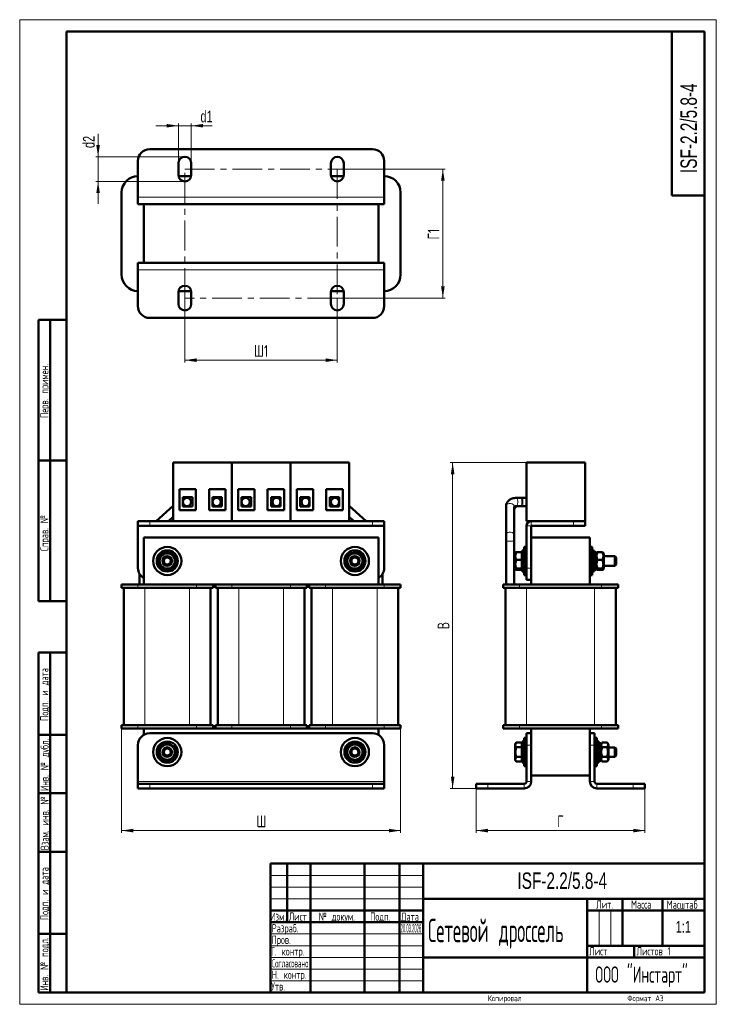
# Model space of a CAD drawing. Header units: millimetres. Extents: x 0 to 300, y 0 to 420.
import ezdxf

# ---------------------------------------------------------------- set-up
doc = ezdxf.new("R2010")
doc.units = ezdxf.units.MM
doc.linetypes.add('CENTERX2', pattern=[20.32, 12.7, -2.54, 2.54, -2.54])
doc.layers.add('ОСЕВЫЕ', color=7, linetype='Continuous')
doc.styles.add('SLDTEXTSTYLE0', font='TXT', dxfattribs={"width": 0.7})
doc.styles.add('SLDTEXTSTYLE1', font='TXT', dxfattribs={"width": 0.7, "bigfont": 'bigfont'})
doc.styles.add('SLDTEXTSTYLE2', font='TXT', dxfattribs={"width": 0.705079, "bigfont": 'bigfont'})
doc.styles.add('SLDTEXTSTYLE3', font='TXT', dxfattribs={"width": 0.648852, "bigfont": 'bigfont'})
doc.styles.add('SLDTEXTSTYLE4', font='TXT', dxfattribs={"width": 0.632021, "bigfont": 'bigfont'})
doc.styles.add('SLDTEXTSTYLE5', font='TXT', dxfattribs={"width": 0.625377, "bigfont": 'bigfont'})
doc.styles.add('SLDTEXTSTYLE6', font='TXT', dxfattribs={"width": 0.5833, "bigfont": 'bigfont'})
doc.styles.add('SLDTEXTSTYLE7', font='TXT', dxfattribs={"width": 0.504487, "bigfont": 'bigfont'})
doc.styles.add('SLDTEXTSTYLE8', font='TXT', dxfattribs={"width": 0.300199})
doc.styles.add('SLDTEXTSTYLE9', font='TXT', dxfattribs={"width": 0.482389, "bigfont": 'bigfont'})
doc.dimstyles.new('SLDDIMSTYLE0', dxfattribs={"dimtxt": 5, "dimasz": 5, "dimexe": 0, "dimexo": 0.0625, "dimgap": 1.25, "dimtad": 2, "dimdec": 1, "dimrnd": 1e-09, "dimzin": 12, "dimdsep": 46, "dimtxsty": 'SLDTEXTSTYLE0', "dimsah": 1, "dimcen": 0.09, "dimadec": 0, "dimazin": 3, "dimtol": 1, "dimtp": 2, "dimtm": 2, "dimtfac": 1, "dimtdec": 0, "dimtofl": 0, "dimtmove": 0, "dimatfit": 3, "dimfxl": 0, "dimfrac": 2, "dimtolj": 1, "dimtzin": 12, "dimarcsym": 0})
doc.dimstyles.new('SLDDIMSTYLE1', dxfattribs={"dimtxt": 5, "dimasz": 5, "dimexe": 0, "dimexo": 0.0625, "dimgap": 1.25, "dimtad": 2, "dimdec": 1, "dimrnd": 1e-09, "dimzin": 12, "dimdsep": 46, "dimtxsty": 'SLDTEXTSTYLE0', "dimsah": 1, "dimcen": 0.09, "dimadec": 0, "dimazin": 3, "dimtfac": 1, "dimtdec": 3, "dimtofl": 0, "dimtmove": 0, "dimatfit": 3, "dimfxl": 0, "dimfrac": 2, "dimtolj": 1, "dimtzin": 12, "dimarcsym": 0})
doc.dimstyles.new('SLDDIMSTYLE2', dxfattribs={"dimtxt": 5, "dimasz": 5, "dimexe": 0, "dimexo": 0.0625, "dimgap": 1.25, "dimtad": 2, "dimdec": 1, "dimrnd": 1e-09, "dimzin": 12, "dimdsep": 46, "dimtxsty": 'SLDTEXTSTYLE0', "dimsah": 1, "dimcen": 0.09, "dimadec": 0, "dimazin": 3, "dimtfac": 1, "dimtdec": 3, "dimtmove": 0, "dimatfit": 0, "dimfxl": 0, "dimfrac": 2, "dimtolj": 1, "dimtzin": 12, "dimarcsym": 0})

# ---------------------------------------------------------------- blocks, each defined once
blk = doc.blocks.new('_D')
at = {"color": 7, "linetype": 'Continuous', "lineweight": 0}
for p, q in [((43.42, 119.09), (43.42, 73.1)), ((162.42, 119.09), (162.42, 73.1)), ((43.42, 74.1), (162.42, 74.1))]:
    blk.add_line(p, q, dxfattribs=at)
at = {"color": 7, "linetype": 'Continuous', "lineweight": 18}
for points in [[(43.42, 74.1), (48.42, 73.33), (48.42, 74.87)], [(162.42, 74.1), (157.42, 74.87), (157.42, 73.33)]]:
    blk.add_solid(points, dxfattribs=at)
at = {"color": 7, "linetype": 'Continuous', "lineweight": 18, "insert": (100.96, 80.54), "char_height": 5, "attachment_point": 1, "style": 'SLDTEXTSTYLE1'}
blk.add_mtext('Ш', dxfattribs=at)
blk = doc.blocks.new('_D_1')
at = {"color": 7, "linetype": 'Continuous', "lineweight": 0}
for p, q in [((194.6, 92.09), (194.6, 73.1)), ((266.6, 92.09), (266.6, 73.1)), ((194.6, 74.1), (266.6, 74.1))]:
    blk.add_line(p, q, dxfattribs=at)
at = {"color": 7, "linetype": 'Continuous', "lineweight": 18}
for points in [[(194.6, 74.1), (199.6, 73.33), (199.6, 74.87)], [(266.6, 74.1), (261.6, 74.87), (261.6, 73.33)]]:
    blk.add_solid(points, dxfattribs=at)
at = {"color": 7, "linetype": 'Continuous', "lineweight": 18, "insert": (229.18, 80.54), "char_height": 5, "attachment_point": 1, "style": 'SLDTEXTSTYLE1'}
blk.add_mtext('Г', dxfattribs=at)
blk = doc.blocks.new('_D_2')
at = {"color": 7, "linetype": 'Continuous', "lineweight": 0}
for p, q in [((216.09, 231.1), (183.6, 231.1)), ((184.6, 231.1), (184.6, 92.1)), ((194.59, 92.1), (183.6, 92.1))]:
    blk.add_line(p, q, dxfattribs=at)
at = {"color": 7, "linetype": 'Continuous', "lineweight": 18}
for points in [[(184.6, 231.1), (183.83, 226.1), (185.37, 226.1)], [(184.6, 92.1), (185.37, 97.1), (183.83, 97.1)]]:
    blk.add_solid(points, dxfattribs=at)
at = {"color": 7, "linetype": 'Continuous', "lineweight": 18, "insert": (178.16, 160), "char_height": 5, "attachment_point": 1, "rotation": 90, "style": 'SLDTEXTSTYLE1'}
blk.add_mtext('В', dxfattribs=at)
blk = doc.blocks.new('_D_3')
at = {"color": 7, "linetype": 'Continuous', "lineweight": 0}
for p, q in [((135.43, 356.27), (181.42, 356.27)), ((180.42, 356.27), (180.42, 301.27)), ((135.43, 301.27), (181.42, 301.27))]:
    blk.add_line(p, q, dxfattribs=at)
at = {"color": 7, "linetype": 'Continuous', "lineweight": 18}
for points in [[(180.42, 356.27), (179.65, 351.27), (181.19, 351.27)], [(180.42, 301.27), (181.19, 306.27), (179.65, 306.27)]]:
    blk.add_solid(points, dxfattribs=at)
at = {"color": 7, "linetype": 'Continuous', "lineweight": 18, "insert": (173.97, 326.28), "char_height": 5, "attachment_point": 1, "rotation": 90, "style": 'SLDTEXTSTYLE1'}
blk.add_mtext('Г1', dxfattribs=at)
blk = doc.blocks.new('_D_4')
at = {"color": 7, "linetype": 'Continuous', "lineweight": 0}
for p, q in [((70.42, 301.26), (70.42, 273.77)), ((135.42, 301.26), (135.42, 273.77)), ((135.42, 274.77), (70.42, 274.77))]:
    blk.add_line(p, q, dxfattribs=at)
at = {"color": 7, "linetype": 'Continuous', "lineweight": 18}
for points in [[(70.42, 274.77), (75.42, 274), (75.42, 275.53)], [(135.42, 274.77), (130.42, 275.53), (130.42, 274)]]:
    blk.add_solid(points, dxfattribs=at)
at = {"color": 7, "linetype": 'Continuous', "lineweight": 18, "insert": (99.9, 281.21), "char_height": 5, "attachment_point": 1, "style": 'SLDTEXTSTYLE1'}
blk.add_mtext('Ш1', dxfattribs=at)
blk = doc.blocks.new('_D_5')
at = {"color": 7, "linetype": 'Continuous', "lineweight": 0}
for p, q in [((33.42, 361.52), (33.42, 371.29)), ((70.41, 361.52), (32.42, 361.52)), ((33.42, 361.52), (33.42, 351.02)), ((70.41, 351.02), (32.42, 351.02)), ((33.42, 351.02), (33.42, 341.4))]:
    blk.add_line(p, q, dxfattribs=at)
at = {"color": 7, "linetype": 'Continuous', "lineweight": 18}
for points in [[(33.42, 361.52), (34.19, 366.52), (32.65, 366.52)], [(33.42, 351.02), (32.65, 346.02), (34.19, 346.02)]]:
    blk.add_solid(points, dxfattribs=at)
at = {"color": 7, "linetype": 'Continuous', "lineweight": 18, "insert": (26.97, 365.25), "char_height": 5, "attachment_point": 1, "rotation": 90, "style": 'SLDTEXTSTYLE0'}
blk.add_mtext('d2', dxfattribs=at)
blk = doc.blocks.new('_D_6')
at = {"color": 7, "linetype": 'Continuous', "lineweight": 0}
for p, q in [((67.67, 374.77), (58.05, 374.77)), ((67.67, 358.78), (67.67, 375.77)), ((67.67, 374.77), (73.17, 374.77)), ((73.17, 358.78), (73.17, 375.77)), ((73.17, 374.77), (82.05, 374.77))]:
    blk.add_line(p, q, dxfattribs=at)
at = {"color": 7, "linetype": 'Continuous', "lineweight": 18}
for points in [[(67.67, 374.77), (62.67, 375.53), (62.67, 374)], [(73.17, 374.77), (78.17, 374), (78.17, 375.53)]]:
    blk.add_solid(points, dxfattribs=at)
at = {"color": 7, "linetype": 'Continuous', "lineweight": 18, "insert": (77.07, 381.21), "char_height": 5, "attachment_point": 1, "style": 'SLDTEXTSTYLE0'}
blk.add_mtext('d1', dxfattribs=at)

msp = doc.modelspace()

# ---------------------------------------------------------------- linework, layer by layer
at = {"color": 7, "linetype": 'Continuous', "lineweight": 50}
for p, q in [((20, 415), (20, 5)), ((292, 415), (20, 415)), ((20, 415), (20, 5)), ((278, 415), (278, 345)), ((292, 5), (292, 415)), ((150.42, 364.77), (55.42, 364.77)), ((50.42, 359.77), (50.42, 344.27)), ((67.67, 358.77), (67.67, 353.77)), ((73.17, 353.77), (73.17, 358.77)), ((132.67, 358.77), (132.67, 353.77)), ((138.17, 353.77), (138.17, 358.77)), ((155.42, 344.27), (155.42, 359.77)), ((67.71, 353.27), (73.12, 353.27)), ((132.71, 353.27), (138.12, 353.27)), ((43.42, 311.27), (43.42, 346.27)), ((162.42, 346.27), (162.42, 311.27)), ((278, 345), (292, 345)), ((50.42, 341.27), (50.42, 344.27)), ((50.42, 341.27), (155.42, 341.27)), ((52.92, 316.27), (52.92, 341.27)), ((152.92, 316.27), (152.92, 341.27)), ((155.42, 344.27), (155.42, 341.27)), ((155.42, 316.27), (50.42, 316.27)), ((50.42, 313.27), (50.42, 316.27)), ((155.42, 316.27), (155.42, 313.27)), ((50.42, 313.27), (50.42, 297.77)), ((155.42, 297.77), (155.42, 313.27)), ((67.67, 303.77), (67.67, 298.77)), ((73.12, 304.27), (67.71, 304.27)), ((73.17, 298.77), (73.17, 303.77)), ((132.67, 303.77), (132.67, 298.77)), ((138.12, 304.27), (132.71, 304.27)), ((138.17, 298.77), (138.17, 303.77)), ((8, 172), (8, 292)), ((20, 292), (8, 292)), ((8, 172), (8, 292)), ((13, 172), (13, 292)), ((13, 172), (13, 292)), ((55.42, 292.77), (150.42, 292.77)), ((8, 232), (20, 232)), ((20, 232), (8, 232)), ((65.42, 231.1), (65.42, 206.1)), ((65.42, 231.1), (90.42, 231.1)), ((90.42, 231.1), (90.42, 206.1)), ((90.42, 231.1), (115.42, 231.1)), ((115.42, 231.1), (115.42, 206.1)), ((115.42, 231.1), (140.42, 231.1)), ((140.42, 231.1), (140.42, 206.1)), ((216.1, 231.1), (216.1, 206.1)), ((216.1, 231.1), (241.1, 231.1)), ((241.1, 231.1), (241.1, 206.1)), ((75.12, 219.8), (68.12, 219.8)), ((68.12, 219.8), (68.12, 210.8)), ((75.12, 210.8), (75.12, 219.8)), ((87.72, 219.8), (80.72, 219.8)), ((80.72, 219.8), (80.72, 210.8)), ((87.72, 210.8), (87.72, 219.8)), ((100.12, 219.8), (93.12, 219.8)), ((93.12, 219.8), (93.12, 210.8)), ((100.12, 210.8), (100.12, 219.8)), ((112.72, 219.8), (105.72, 219.8)), ((105.72, 219.8), (105.72, 210.8)), ((112.72, 210.8), (112.72, 219.8)), ((125.12, 219.8), (118.12, 219.8)), ((118.12, 219.8), (118.12, 210.8)), ((125.12, 210.8), (125.12, 219.8)), ((137.72, 219.8), (130.72, 219.8)), ((130.72, 219.8), (130.72, 210.8)), ((137.72, 210.8), (137.72, 219.8)), ((69.62, 216.3), (73.62, 216.3)), ((69.62, 212.3), (69.62, 216.3)), ((71.25, 216.05), (70.77, 216.05)), ((71.37, 216.05), (71.25, 216.05)), ((73.62, 216.3), (73.62, 212.3)), ((82.22, 216.3), (82.22, 212.3)), ((86.22, 216.3), (82.22, 216.3)), ((83.71, 216.05), (83.02, 216.05)), ((83.97, 216.05), (83.71, 216.05)), ((86.22, 212.3), (86.22, 216.3)), ((94.62, 216.3), (98.62, 216.3)), ((94.62, 212.3), (94.62, 216.3)), ((96.36, 216.05), (96.24, 216.05)), ((98.62, 216.3), (98.62, 212.3)), ((107.22, 216.3), (107.22, 212.3)), ((111.22, 216.3), (107.22, 216.3)), ((109.6, 216.05), (109.48, 216.05)), ((111.22, 212.3), (111.22, 216.3)), ((119.62, 216.3), (123.62, 216.3)), ((119.62, 212.3), (119.62, 216.3)), ((122.13, 216.05), (121.87, 216.05)), ((122.82, 216.05), (122.13, 216.05)), ((123.62, 216.3), (123.62, 212.3)), ((132.22, 216.3), (132.22, 212.3)), ((136.22, 216.3), (132.22, 216.3)), ((134.59, 216.05), (134.47, 216.05)), ((135.07, 216.05), (134.59, 216.05)), ((136.22, 212.3), (136.22, 216.3)), ((211.77, 216.05), (211.48, 216.03)), ((211.87, 216.05), (211.77, 216.05)), ((213.65, 216.05), (211.87, 216.05)), ((214.57, 216.05), (213.65, 216.05)), ((216.1, 216.05), (214.57, 216.05)), ((65.42, 212.56), (58.13, 206.1)), ((68.12, 210.8), (75.12, 210.8)), ((73.62, 212.3), (69.62, 212.3)), ((70.77, 212.55), (71.25, 212.55)), ((71.25, 212.55), (71.37, 212.55)), ((80.72, 210.8), (87.72, 210.8)), ((82.22, 212.3), (86.22, 212.3)), ((83.02, 212.55), (83.71, 212.55)), ((83.71, 212.55), (83.97, 212.55)), ((93.12, 210.8), (100.12, 210.8)), ((98.62, 212.3), (94.62, 212.3)), ((96.24, 212.55), (96.36, 212.55)), ((105.72, 210.8), (112.72, 210.8)), ((107.22, 212.3), (111.22, 212.3)), ((109.48, 212.55), (109.6, 212.55)), ((118.12, 210.8), (125.12, 210.8)), ((123.62, 212.3), (119.62, 212.3)), ((121.87, 212.55), (122.13, 212.55)), ((122.13, 212.55), (122.82, 212.55)), ((130.72, 210.8), (137.72, 210.8)), ((132.22, 212.3), (136.22, 212.3)), ((134.47, 212.55), (134.59, 212.55)), ((134.59, 212.55), (135.07, 212.55)), ((147.71, 206.1), (140.42, 212.56)), ((207.35, 212.39), (207.35, 200.14)), ((210.85, 200.14), (210.85, 212.39)), ((211.87, 212.55), (213.65, 212.55)), ((213.65, 212.55), (214.57, 212.55)), ((214.57, 212.55), (216.1, 212.55)), ((50.42, 204.1), (50.42, 206.1)), ((50.42, 206.1), (55.42, 206.1)), ((55.42, 206.1), (150.42, 206.1)), ((63.4, 206.1), (65.42, 207.88)), ((65.42, 206.1), (90.42, 206.1)), ((90.42, 206.1), (115.42, 206.1)), ((115.42, 206.1), (140.42, 206.1)), ((140.42, 207.88), (142.43, 206.1)), ((150.42, 206.1), (155.42, 206.1)), ((155.42, 206.1), (155.42, 204.1)), ((216.1, 206.1), (218.1, 206.1)), ((218.1, 206.1), (236.1, 206.1)), ((236.1, 206.1), (241.1, 206.1)), ((241.1, 206.1), (241.1, 204.1)), ((55.42, 204.1), (50.42, 204.1)), ((50.42, 186.1), (50.42, 204.1)), ((55.42, 204.1), (150.42, 204.1)), ((155.42, 204.1), (150.42, 204.1)), ((155.42, 204.1), (155.42, 186.1)), ((216.1, 186.1), (216.1, 204.1)), ((218.1, 186.1), (218.1, 204.1)), ((218.1, 204.1), (236.1, 204.1)), ((241.1, 204.1), (236.1, 204.1)), ((52.92, 199.1), (52.92, 179.1)), ((152.92, 199.1), (52.92, 199.1)), ((152.92, 179.1), (152.92, 199.1)), ((207.35, 200.14), (207.35, 197.52)), ((207.35, 197.52), (207.35, 179.1)), ((210.85, 197.52), (210.85, 200.14)), ((210.85, 179.1), (210.85, 197.52)), ((218.1, 199.1), (243.1, 199.1)), ((243.1, 199.1), (243.1, 179.1)), ((215.1, 193.6), (214.3, 193.6)), ((214.3, 184.6), (214.3, 193.6)), ((216.1, 195.1), (215.1, 195.1)), ((215.1, 183.1), (215.1, 195.1)), ((244.1, 195.1), (243.1, 195.1)), ((244.1, 183.1), (244.1, 195.1)), ((244.9, 193.6), (244.1, 193.6)), ((244.9, 193.6), (244.9, 184.6)), ((66.1, 190.55), (66.38, 190.67)), ((66.55, 190.22), (66.29, 190.11)), ((66.63, 189.9), (66.42, 189.81)), ((66.71, 189.27), (66.63, 189.9)), ((145.68, 191.25), (145.91, 191.43)), ((146.18, 191.04), (145.96, 190.88)), ((146.34, 190.75), (146.16, 190.61)), ((146.57, 190.15), (146.34, 190.75)), ((211.61, 192.81), (211.3, 191.19)), ((211.3, 191.19), (211.3, 192.6)), ((211.3, 191.19), (211.3, 187.71)), ((211.61, 189.57), (211.3, 187.71)), ((211.61, 192.81), (214.15, 192.81)), ((211.61, 192.81), (214.15, 192.81)), ((211.61, 189.57), (214.15, 189.57)), ((214.15, 189.57), (214.15, 192.81)), ((214.15, 192.81), (214.15, 192.81)), ((214.3, 191.82), (214.15, 191.97)), ((214.15, 185.86), (214.15, 189.57)), ((245.8, 192.9), (244.9, 192.9)), ((245.8, 192.9), (245.8, 185.3)), ((245.97, 192.63), (245.8, 192.35)), ((245.97, 192.64), (245.97, 192.63)), ((246.26, 192.81), (248.54, 192.81)), ((246.26, 192.81), (248.54, 192.81)), ((246.26, 189.57), (248.54, 189.57)), ((248.81, 192.62), (248.54, 192.81)), ((249, 192.35), (248.83, 192.63)), ((249, 192.35), (249, 192.08)), ((249, 192.08), (249, 185.85)), ((253.8, 191.1), (249, 191.1)), ((254.3, 190.6), (253.8, 191.1)), ((253.8, 187.1), (253.8, 191.1)), ((254.3, 190.6), (254.3, 187.6)), ((211.3, 187.71), (211.3, 185.62)), ((211.61, 185.86), (211.3, 185.62)), ((211.61, 185.86), (214.15, 185.86)), ((211.61, 185.39), (214.15, 185.39)), ((211.61, 185.38), (214.15, 185.38)), ((214.15, 186.22), (214.3, 186.37)), ((214.15, 185.39), (214.15, 185.86)), ((214.15, 185.38), (214.15, 185.39)), ((216.1, 181.1), (216.1, 186.1)), ((218.1, 186.1), (218.1, 181.77)), ((244.9, 185.3), (245.8, 185.3)), ((245.8, 185.85), (245.97, 185.56)), ((246.26, 185.86), (248.54, 185.86)), ((246.26, 185.39), (248.54, 185.39)), ((246.26, 185.38), (248.54, 185.38)), ((248.83, 185.56), (249, 185.85)), ((249, 187.1), (253.8, 187.1)), ((253.8, 187.1), (254.3, 187.6)), ((51.12, 183.55), (51.12, 179.1)), ((154.72, 179.1), (154.72, 183.55)), ((214.3, 184.6), (215.1, 184.6)), ((215.1, 183.1), (216.1, 183.1)), ((218.1, 181.1), (216.1, 181.1)), ((218.1, 181.77), (218.1, 179.1)), ((243.1, 183.1), (244.1, 183.1)), ((244.1, 184.6), (244.9, 184.6)), ((43.42, 177.6), (43.42, 179.1)), ((43.42, 179.1), (50.42, 179.1)), ((43.42, 177.6), (50.42, 177.6)), ((44.42, 119.1), (44.42, 177.6)), ((50.42, 179.1), (75.42, 179.1)), ((50.42, 177.6), (75.42, 177.6)), ((75.42, 179.1), (82.42, 179.1)), ((75.42, 177.6), (82.42, 177.6)), ((81.42, 119.1), (81.42, 177.6)), ((82.42, 177.6), (82.42, 179.1)), ((83.42, 179.1), (82.42, 179.1)), ((83.42, 177.6), (83.42, 179.1)), ((83.42, 179.1), (90.42, 179.1)), ((83.42, 177.6), (90.42, 177.6)), ((84.42, 119.1), (84.42, 177.6)), ((90.42, 179.1), (115.42, 179.1)), ((90.42, 177.6), (115.42, 177.6)), ((115.42, 179.1), (122.42, 179.1)), ((115.42, 177.6), (122.42, 177.6)), ((121.42, 119.1), (121.42, 177.6)), ((122.42, 177.6), (122.42, 179.1)), ((123.42, 179.1), (122.42, 179.1)), ((123.42, 177.6), (123.42, 179.1)), ((123.42, 179.1), (130.42, 179.1)), ((123.42, 177.6), (130.42, 177.6)), ((124.42, 119.1), (124.42, 177.6)), ((130.42, 179.1), (155.42, 179.1)), ((130.42, 177.6), (155.42, 177.6)), ((155.42, 179.1), (162.42, 179.1)), ((155.42, 177.6), (162.42, 177.6)), ((161.42, 119.1), (161.42, 177.6)), ((162.42, 177.6), (162.42, 179.1)), ((206.1, 177.6), (206.1, 179.1)), ((206.1, 179.1), (213.1, 179.1)), ((206.1, 177.6), (213.1, 177.6)), ((207.1, 119.1), (207.1, 177.6)), ((213.1, 179.1), (248.1, 179.1)), ((213.1, 177.6), (248.1, 177.6)), ((248.1, 179.1), (255.1, 179.1)), ((248.1, 177.6), (255.1, 177.6)), ((254.1, 119.1), (254.1, 177.6)), ((255.1, 177.6), (255.1, 179.1)), ((8, 172), (20, 172)), ((8, 5), (8, 150)), ((8, 150), (20, 150)), ((13, 5), (13, 150)), ((43.42, 117.6), (43.42, 119.1)), ((43.42, 119.1), (50.42, 119.1)), ((50.42, 119.1), (75.42, 119.1)), ((75.42, 119.1), (82.42, 119.1)), ((82.42, 117.6), (82.42, 119.1)), ((83.42, 117.6), (83.42, 119.1)), ((83.42, 119.1), (90.42, 119.1)), ((90.42, 119.1), (115.42, 119.1)), ((115.42, 119.1), (122.42, 119.1)), ((122.42, 117.6), (122.42, 119.1)), ((123.42, 117.6), (123.42, 119.1)), ((123.42, 119.1), (130.42, 119.1)), ((130.42, 119.1), (155.42, 119.1)), ((155.42, 119.1), (162.42, 119.1)), ((162.42, 117.6), (162.42, 119.1)), ((206.1, 117.6), (206.1, 119.1)), ((206.1, 119.1), (213.1, 119.1)), ((213.1, 119.1), (248.1, 119.1)), ((248.1, 119.1), (255.1, 119.1)), ((255.1, 117.6), (255.1, 119.1)), ((20, 115), (8, 115)), ((43.42, 117.6), (50.42, 117.6)), ((50.42, 117.6), (75.42, 117.6)), ((52.92, 117.6), (52.92, 114.93)), ((55.42, 115.6), (150.42, 115.6)), ((75.42, 117.6), (82.42, 117.6)), ((82.42, 117.6), (83.42, 117.6)), ((83.42, 117.6), (90.42, 117.6)), ((90.42, 117.6), (115.42, 117.6)), ((115.42, 117.6), (122.42, 117.6)), ((122.42, 117.6), (123.42, 117.6)), ((123.42, 117.6), (130.42, 117.6)), ((130.42, 117.6), (155.42, 117.6)), ((152.92, 114.93), (152.92, 117.6)), ((155.42, 117.6), (162.42, 117.6)), ((206.1, 117.6), (213.1, 117.6)), ((213.1, 117.6), (248.1, 117.6)), ((216.1, 113.6), (215.1, 113.6)), ((215.1, 101.6), (215.1, 113.6)), ((216.1, 110.6), (216.1, 115.6)), ((216.1, 115.6), (218.1, 115.6)), ((218.1, 117.6), (218.1, 114.93)), ((218.1, 114.93), (218.1, 110.6)), ((243.1, 117.6), (243.1, 114.93)), ((243.1, 115.6), (245.1, 115.6)), ((243.1, 110.6), (243.1, 114.93)), ((245.1, 115.6), (245.1, 110.6)), ((246.1, 113.6), (245.1, 113.6)), ((246.1, 101.6), (246.1, 113.6)), ((248.1, 117.6), (255.1, 117.6)), ((50.42, 95.1), (50.42, 110.6)), ((155.42, 110.6), (155.42, 95.1)), ((211.61, 111.64), (211.3, 111.1)), ((211.61, 111.64), (211.3, 110.63)), ((211.3, 111.1), (211.3, 110.63)), ((211.3, 110.63), (211.3, 107.6)), ((211.61, 109.62), (211.3, 107.6)), ((211.61, 111.64), (214.15, 111.64)), ((211.61, 109.62), (214.15, 109.62)), ((214.15, 109.62), (214.15, 111.64)), ((214.3, 110.32), (214.15, 110.47)), ((214.15, 105.58), (214.15, 109.62)), ((215.1, 112.1), (214.3, 112.1)), ((214.3, 103.1), (214.3, 112.1)), ((216.1, 110.6), (216.1, 95.1)), ((218.1, 110.6), (218.1, 95.1)), ((243.1, 95.1), (243.1, 110.6)), ((245.1, 95.1), (245.1, 110.6)), ((246.9, 112.1), (246.1, 112.1)), ((246.9, 112.1), (246.9, 103.1)), ((247.8, 111.4), (246.9, 111.4)), ((248.26, 111.64), (247.8, 110.85)), ((247.8, 111.4), (247.8, 103.8)), ((248.26, 111.64), (250.54, 111.64)), ((248.26, 109.62), (250.54, 109.62)), ((251, 110.85), (250.54, 111.64)), ((251, 110.85), (251, 104.35)), ((253.8, 109.6), (251, 109.6)), ((254.3, 109.1), (253.8, 109.6)), ((253.8, 105.6), (253.8, 109.6)), ((66.42, 107.67), (66.72, 107.67)), ((66.7, 107.2), (66.42, 107.2)), ((66.65, 106.87), (66.42, 106.87)), ((66.47, 106.25), (66.65, 106.87)), ((146.34, 108.33), (146.64, 108.38)), ((146.71, 107.92), (146.43, 107.86)), ((146.72, 107.59), (146.49, 107.54)), ((146.66, 106.95), (146.72, 107.59)), ((211.3, 107.6), (211.3, 104.57)), ((211.61, 105.58), (211.3, 104.57)), ((211.61, 105.58), (214.15, 105.58)), ((214.15, 103.56), (214.15, 105.58)), ((248.26, 105.58), (250.54, 105.58)), ((251, 105.6), (253.8, 105.6)), ((253.8, 105.6), (254.3, 106.1)), ((254.3, 109.1), (254.3, 106.1)), ((211.3, 104.57), (211.3, 104.1)), ((211.3, 104.1), (211.61, 103.56)), ((211.61, 103.56), (214.15, 103.56)), ((214.15, 104.72), (214.3, 104.87)), ((214.3, 103.1), (215.1, 103.1)), ((215.1, 101.6), (216.1, 101.6)), ((245.1, 101.6), (246.1, 101.6)), ((246.1, 103.1), (246.9, 103.1)), ((246.9, 103.8), (247.8, 103.8)), ((247.8, 104.35), (248.26, 103.56)), ((248.26, 103.56), (250.54, 103.56)), ((250.54, 103.56), (251, 104.35)), ((218.1, 97.6), (243.1, 97.6)), ((50.42, 95.1), (50.42, 94.1)), ((50.42, 92.1), (50.42, 94.1)), ((50.42, 94.1), (55.42, 94.1)), ((150.42, 94.1), (55.42, 94.1)), ((150.42, 94.1), (155.42, 94.1)), ((155.42, 94.1), (155.42, 95.1)), ((155.42, 94.1), (155.42, 92.1)), ((194.6, 92.1), (194.6, 94.1)), ((194.6, 94.1), (199.6, 94.1)), ((215.1, 94.1), (199.6, 94.1)), ((261.6, 94.1), (246.1, 94.1)), ((261.6, 94.1), (266.6, 94.1)), ((266.6, 94.1), (266.6, 92.1)), ((20, 90), (8, 90)), ((55.42, 92.1), (50.42, 92.1)), ((150.42, 92.1), (55.42, 92.1)), ((155.42, 92.1), (150.42, 92.1)), ((199.6, 92.1), (194.6, 92.1)), ((215.1, 92.1), (199.6, 92.1)), ((261.6, 92.1), (246.1, 92.1)), ((266.6, 92.1), (261.6, 92.1)), ((20, 65), (8, 65)), ((107, 60), (292, 60)), ((107, 60), (107, 5)), ((114, 35), (114, 60)), ((124, 60), (124, 5)), ((147, 60), (147, 5)), ((162, 60), (162, 5)), ((172, 60), (172, 5)), ((172, 45), (292, 45)), ((242, 45), (242, 5)), ((257, 45), (257, 25)), ((274, 45), (274, 25)), ((107, 40), (172, 40)), ((242, 40), (292, 40)), ((107, 35), (172, 35)), ((8, 30), (20, 30)), ((242, 25), (292, 25)), ((262, 25), (262, 20)), ((172, 20), (292, 20)), ((8, 5), (20, 5)), ((20, 5), (292, 5))]:
    msp.add_line(p, q, dxfattribs=at)
at = {"color": 7, "linetype": 'CENTERX2', "lineweight": 18}
for p, q in [((70.42, 356.27), (135.42, 356.27)), ((70.42, 301.27), (70.42, 356.27)), ((135.42, 356.27), (135.42, 301.27)), ((135.42, 301.27), (70.42, 301.27))]:
    msp.add_line(p, q, dxfattribs=at)
at = {"color": 9, "linetype": 'Continuous', "lineweight": 18}
for p, q in [((50.42, 344.27), (155.42, 344.27)), ((155.42, 313.27), (50.42, 313.27)), ((214.57, 212.55), (214.57, 216.05)), ((55.42, 206.1), (55.42, 204.1)), ((150.42, 204.1), (150.42, 206.1)), ((218.1, 206.1), (218.1, 204.1)), ((236.1, 204.1), (236.1, 206.1)), ((216.1, 204.1), (218.1, 204.1)), ((210.85, 197.52), (207.35, 197.52)), ((216.1, 186.1), (218.1, 186.1)), ((50.42, 177.6), (50.42, 179.1)), ((53.42, 119.1), (53.42, 177.6)), ((72.42, 119.1), (72.42, 177.6)), ((75.42, 177.6), (75.42, 179.1)), ((90.42, 177.6), (90.42, 179.1)), ((93.42, 119.1), (93.42, 177.6)), ((112.42, 119.1), (112.42, 177.6)), ((115.42, 177.6), (115.42, 179.1)), ((130.42, 177.6), (130.42, 179.1)), ((133.42, 119.1), (133.42, 177.6)), ((152.42, 119.1), (152.42, 177.6)), ((155.42, 177.6), (155.42, 179.1)), ((213.1, 177.6), (213.1, 179.1)), ((216.1, 119.1), (216.1, 177.6)), ((245.1, 119.1), (245.1, 177.6)), ((248.1, 177.6), (248.1, 179.1)), ((50.42, 117.6), (50.42, 119.1)), ((75.42, 117.6), (75.42, 119.1)), ((90.42, 117.6), (90.42, 119.1)), ((115.42, 117.6), (115.42, 119.1)), ((130.42, 117.6), (130.42, 119.1)), ((155.42, 117.6), (155.42, 119.1)), ((213.1, 117.6), (213.1, 119.1)), ((248.1, 117.6), (248.1, 119.1)), ((218.1, 110.6), (216.1, 110.6)), ((245.1, 110.6), (243.1, 110.6)), ((155.42, 95.1), (50.42, 95.1)), ((55.42, 94.1), (55.42, 92.1)), ((150.42, 92.1), (150.42, 94.1)), ((199.6, 94.1), (199.6, 92.1)), ((215.1, 94.1), (215.1, 92.1)), ((216.1, 95.1), (218.1, 95.1)), ((245.1, 95.1), (243.1, 95.1)), ((246.1, 94.1), (246.1, 92.1)), ((261.6, 92.1), (261.6, 94.1))]:
    msp.add_line(p, q, dxfattribs=at)
at = {"color": 7, "linetype": 'Continuous', "lineweight": 18}
for p, q in [((107, 55), (172, 55)), ((107, 50), (172, 50)), ((107, 45), (172, 45)), ((247, 40), (247, 25)), ((252, 40), (252, 25)), ((107, 30), (172, 30)), ((107, 25), (172, 25)), ((107, 20), (172, 20)), ((107, 15), (172, 15)), ((107, 10), (172, 10))]:
    msp.add_line(p, q, dxfattribs=at)
at = {"color": 9, "linetype": 'Continuous', "lineweight": 18, "flags": 128}
for points in [[(82.22, 215.82), (82.47, 215.94), (83.02, 216.05)], [(122.82, 216.05), (123.37, 215.94), (123.62, 215.82)], [(211.87, 212.55), (212.03, 212.65), (212.17, 212.96), (212.27, 213.42), (212.32, 213.99), (212.32, 214.6), (212.27, 215.17), (212.17, 215.64), (212.03, 215.94), (211.87, 216.05), (211.87, 216.05)], [(213.65, 212.55), (213.81, 212.65), (213.95, 212.96), (214.05, 213.42), (214.1, 213.99), (214.1, 214.6), (214.05, 215.17), (213.95, 215.64), (213.81, 215.94), (213.65, 216.05)], [(83.02, 212.55), (82.47, 212.65), (82.22, 212.78)], [(123.62, 212.78), (123.37, 212.65), (122.82, 212.55)], [(210.85, 212.39), (210.85, 212.45), (210.72, 212.89), (210.39, 213.27), (209.91, 213.55), (209.33, 213.69), (208.73, 213.67), (208.16, 213.5), (207.71, 213.19), (207.43, 212.79), (207.35, 212.39)], [(210.85, 200.14), (210.85, 200.2), (210.72, 200.64), (210.39, 201.02), (209.91, 201.3), (209.33, 201.44), (208.73, 201.42), (208.16, 201.25), (207.71, 200.94), (207.43, 200.54), (207.35, 200.14)]]:
    msp.add_lwpolyline(points, dxfattribs=at)
at = {"color": 7, "linetype": 'Continuous', "lineweight": 50, "flags": 128}
for points in [[(66.38, 190.67), (65.92, 191.43), (65.59, 191.8)], [(145.91, 191.43), (145.29, 192.06), (144.88, 192.35)], [(146.64, 108.38), (146.35, 109.22), (146.11, 109.66)], [(66.72, 107.67), (66.6, 108.55), (66.44, 109.02)]]:
    msp.add_lwpolyline(points, dxfattribs=at)
at = {"color": 7, "linetype": 'Continuous', "lineweight": 50}
for centre, radius in [((71.37, 214.3), 1.75), ((83.97, 214.3), 1.75), ((96.37, 214.3), 1.75), ((109.47, 214.3), 1.75), ((121.87, 214.3), 1.75), ((134.47, 214.3), 1.75), ((62.92, 189.1), 6), ((62.92, 189.1), 4.5), ((142.92, 189.1), 6), ((142.92, 189.1), 4.5), ((62.92, 189.1), 3.25), ((62.92, 189.1), 2.02), ((62.92, 189.1), 2), ((62.92, 189.1), 1.5), ((142.92, 189.1), 3.25), ((142.92, 189.1), 2.02), ((142.92, 189.1), 2), ((142.92, 189.1), 1.5), ((62.92, 107.6), 6), ((142.92, 107.6), 6), ((62.92, 107.6), 4.5), ((62.92, 107.6), 3.25), ((62.92, 107.6), 2.02), ((62.92, 107.6), 2), ((142.92, 107.6), 4.5), ((142.92, 107.6), 3.25), ((142.92, 107.6), 2.02), ((142.92, 107.6), 2), ((62.92, 107.6), 1.5), ((142.92, 107.6), 1.5)]:
    msp.add_circle(centre, radius, dxfattribs=at)
for centre, radius, start, end in [((55.42, 359.77), 5, 90, 180), ((70.42, 358.77), 2.75, 0, 180), ((135.42, 358.77), 2.75, 0, 180), ((150.42, 359.77), 5, 0, 90), ((50.42, 346.27), 7, 90, 180), ((70.42, 353.77), 2.75, 180, 0), ((135.42, 353.77), 2.75, 180, 360), ((155.42, 346.27), 7, 0, 90), ((50.42, 311.27), 7, 180, 270), ((155.42, 311.27), 7, 270, 0), ((70.42, 303.77), 2.75, 0, 180), ((135.42, 303.77), 2.75, 0, 180), ((70.42, 298.77), 2.75, 180, 0), ((135.42, 298.77), 2.75, 180, 0), ((55.42, 297.77), 5, 180, 270), ((150.42, 297.77), 5, 270, 0), ((218.1, 204.1), 2, 90, 180), ((62.92, 189.1), 3.8, 122.8122, 165.0487), ((62.92, 189.1), 3.8, 12.2734, 17.2694), ((142.92, 189.1), 3.8, 136.3703, 178.6068), ((142.92, 189.1), 3.8, 314.4145, 359.6573), ((142.92, 189.1), 3.8, 25.8315, 30.8276), ((55.42, 186.1), 5, 180, 240), ((62.92, 189.1), 3.8, 181.7399, 223.6484), ((62.92, 189.1), 3.8, 300.8564, 346.0992), ((142.92, 189.1), 3.8, 195.298, 237.2065), ((150.42, 186.1), 5, 300, 0), ((55.42, 110.6), 5, 90, 180), ((150.42, 110.6), 5, 0, 90), ((62.92, 107.6), 3.8, 99.5004, 141.7369), ((142.92, 107.6), 3.8, 110.363, 152.5996), ((62.92, 107.6), 3.8, 158.4281, 200.3366), ((62.92, 107.6), 3.8, 277.5446, 322.7874), ((62.92, 107.6), 3.8, 348.9616, 353.9577), ((142.92, 107.6), 3.8, 169.2907, 211.1993), ((142.92, 107.6), 3.8, 288.4072, 333.65), ((142.92, 107.6), 3.8, 359.8242, 4.8203), ((215.1, 95.1), 1, 270, 360), ((215.1, 95.1), 3, 270, 0), ((246.1, 95.1), 3, 180, 270), ((246.1, 95.1), 1, 180, 270)]:
    msp.add_arc(centre, radius, start, end, dxfattribs=at)
at = {"color": 9, "linetype": 'Continuous', "lineweight": 18}
for centre, radius, start, end in [((71.27, 214.34), 1.7, 90.7348, 165.8335), ((70.77, 214.38), 1.66, 90.2453, 133.9685), ((83.75, 214.41), 1.64, 91.4568, 159.616), ((96.36, 214.3), 1.75, 90.0961, 175.3444), ((96.24, 214.3), 1.74, 90.0626, 158.3577), ((109.48, 214.3), 1.75, 4.671, 89.8885), ((109.6, 214.3), 1.74, 21.6423, 89.9374), ((122.09, 214.41), 1.64, 20.384, 88.5432), ((134.57, 214.34), 1.71, 14.2509, 89.1808), ((135.07, 214.39), 1.66, 45.9358, 89.8504), ((71.27, 214.25), 1.7, 194.1665, 269.2652), ((70.77, 214.21), 1.66, 226.0315, 269.7547), ((83.75, 214.18), 1.64, 200.384, 268.5432), ((96.36, 214.29), 1.75, 184.671, 269.8885), ((96.24, 214.29), 1.74, 201.6423, 269.9374), ((109.48, 214.29), 1.75, 270.0961, 355.3444), ((109.6, 214.29), 1.74, 270.0626, 338.3577), ((122.09, 214.18), 1.64, 271.4568, 339.616), ((134.57, 214.25), 1.7, 270.6796, 345.8887), ((135.07, 214.2), 1.66, 270.1496, 314.0642)]:
    msp.add_arc(centre, radius, start, end, dxfattribs=at)
at = {"color": 7, "linetype": 'Continuous', "lineweight": 50}
for points, knots in [([(70.77, 216.05), (70.59, 216.03), (70.26, 216.01), (69.9, 215.89), (69.7, 215.79), (69.62, 215.76)], [0, 0, 0, 0, 0.411292, 0.760794, 1, 1, 1, 1]), ([(83.02, 216.05), (82.82, 216.04), (82.54, 216.02), (82.29, 215.93), (82.22, 215.9)], [0, 0, 0, 0, 0.701383, 1, 1, 1, 1]), ([(96.24, 216.05), (96.05, 216.03), (95.72, 216), (95.31, 215.8), (95, 215.57), (94.78, 215.31), (94.67, 215.14), (94.63, 215.06), (94.62, 215.04)], [0, 0, 0, 0, 0.256699, 0.451995, 0.631133, 0.798083, 0.967533, 1, 1, 1, 1]), ([(111.22, 215.04), (111.18, 215.1), (111.11, 215.24), (110.91, 215.49), (110.6, 215.76), (110.19, 215.97), (109.84, 216.04), (109.63, 216.05), (109.6, 216.05)], [0, 0, 0, 0, 0.146763, 0.321481, 0.513333, 0.71941, 0.957381, 1, 1, 1, 1]), ([(123.62, 215.91), (123.46, 215.96), (123.2, 216.03), (122.92, 216.04), (122.82, 216.05)], [0, 0, 0, 0, 0.635395, 1, 1, 1, 1]), ([(136.22, 215.76), (136.06, 215.83), (135.78, 215.95), (135.38, 216.04), (135.14, 216.04), (135.07, 216.05)], [0, 0, 0, 0, 0.456612, 0.844952, 1, 1, 1, 1]), ([(211.87, 216.05), (211.69, 216.04), (211.19, 216.03), (210.38, 215.89), (209.53, 215.59), (208.81, 215.17), (208.23, 214.66), (207.77, 214.05), (207.46, 213.35), (207.36, 212.78), (207.35, 212.46), (207.35, 212.39)], [0, 0, 0, 0, 0.077907, 0.217855, 0.360163, 0.48568, 0.606498, 0.723491, 0.850243, 0.965138, 1, 1, 1, 1]), ([(70.59, 212.3), (70.65, 212.34), (70.82, 212.45), (70.99, 212.55), (71.11, 212.6), (71.09, 212.59), (71.09, 212.59)], [0, 0, 0, 0, 0.2037973, 0.5980753, 0.9283384, 1, 1, 1, 1]), ([(83.01, 212.3), (83.06, 212.35), (83.17, 212.46), (83.24, 212.52), (83.28, 212.55)], [0, 0, 0, 0, 0.410981, 1, 1, 1, 1]), ([(97.38, 212.3), (97.38, 212.31), (97.43, 212.53), (97.51, 212.82), (97.58, 213.02), (97.6, 213.1)], [0, 0, 0, 0, 0.024532, 0.634453, 1, 1, 1, 1]), ([(108.25, 213.05), (108.28, 212.94), (108.35, 212.73), (108.42, 212.44), (108.46, 212.3)], [0, 0, 0, 0, 0.521419, 1, 1, 1, 1]), ([(122.55, 212.55), (122.58, 212.53), (122.64, 212.48), (122.76, 212.37), (122.83, 212.3)], [0, 0, 0, 0, 0.363255, 1, 1, 1, 1]), ([(134.75, 212.59), (134.75, 212.59), (134.74, 212.59), (134.86, 212.54), (135.03, 212.44), (135.19, 212.33), (135.25, 212.3)], [0, 0, 0, 0, 0.134012, 0.439654, 0.811727, 1, 1, 1, 1]), ([(210.82, 212.27), (210.82, 212.28), (210.83, 212.29), (210.98, 212.39), (211.29, 212.5), (211.62, 212.54), (211.83, 212.55), (211.87, 212.55)], [0, 0, 0, 0, 0.212778, 0.448363, 0.69216, 0.929168, 1, 1, 1, 1]), ([(210.85, 210.92), (210.85, 210.99), (210.86, 211.23), (210.99, 211.63), (211.29, 212.07), (211.74, 212.39), (212.18, 212.53), (212.45, 212.54), (212.53, 212.55)], [0, 0, 0, 0, 0.075948, 0.284039, 0.494244, 0.70343, 0.908644, 1, 1, 1, 1]), ([(210.85, 211.81), (210.85, 211.85), (210.86, 212), (210.93, 212.19), (211.06, 212.34), (211.25, 212.47), (211.45, 212.5), (211.52, 212.52)], [0, 0, 0, 0, 0.0971948, 0.3488948, 0.6398893, 0.8711832, 1, 1, 1, 1]), ([(61.32, 192.81), (61.11, 192.53), (60.69, 191.96), (59.86, 190.86), (59.28, 190.07), (58.9, 189.57)], [0, 0, 0, 0, 0.264853, 0.535448, 1, 1, 1, 1]), ([(58.9, 189.57), (59.18, 188.94), (59.71, 187.7), (60.24, 186.47), (60.5, 185.86)], [0, 0, 0, 0, 0.507052, 1, 1, 1, 1]), ([(65.33, 192.34), (64.98, 192.38), (64.28, 192.46), (62.92, 192.62), (61.94, 192.74), (61.32, 192.81)], [0, 0, 0, 0, 0.264853, 0.535448, 1, 1, 1, 1]), ([(66.93, 188.63), (66.66, 189.25), (66.13, 190.49), (65.6, 191.73), (65.33, 192.34)], [0, 0, 0, 0, 0.507052, 1, 1, 1, 1]), ([(140.49, 192.33), (140.36, 192.01), (140.08, 191.36), (139.54, 190.09), (139.15, 189.19), (138.91, 188.61)], [0, 0, 0, 0, 0.264853, 0.535448, 1, 1, 1, 1]), ([(144.51, 192.81), (144.16, 192.77), (143.45, 192.69), (142.09, 192.52), (141.11, 192.4), (140.49, 192.33)], [0, 0, 0, 0, 0.264853, 0.535448, 1, 1, 1, 1]), ([(146.93, 189.58), (146.52, 190.13), (145.71, 191.21), (144.9, 192.28), (144.51, 192.81)], [0, 0, 0, 0, 0.507052, 1, 1, 1, 1]), ([(145.34, 185.86), (145.48, 186.19), (145.76, 186.84), (146.3, 188.1), (146.69, 189.01), (146.93, 189.58)], [0, 0, 0, 0, 0.264853, 0.535448, 1, 1, 1, 1]), ([(211.3, 192.57), (211.3, 192.58), (211.31, 192.66), (211.47, 192.74), (211.61, 192.81)], [0, 0, 0, 0, 0.070174, 1, 1, 1, 1]), ([(211.3, 191.19), (211.3, 191.15), (211.31, 190.6), (211.47, 190.07), (211.61, 189.57)], [0, 0, 0, 0, 0.070174, 1, 1, 1, 1]), ([(246.26, 189.57), (246.17, 189.85), (245.99, 190.42), (245.89, 191.52), (246.11, 192.31), (246.26, 192.81)], [0, 0, 0, 0, 0.264853, 0.535448, 1, 1, 1, 1]), ([(246.26, 185.86), (246.1, 186.48), (245.79, 187.72), (246.1, 188.96), (246.26, 189.57)], [0, 0, 0, 0, 0.507052, 1, 1, 1, 1]), ([(246.26, 192.81), (246.16, 192.77), (246.01, 192.71), (245.99, 192.64), (245.98, 192.62)], [0, 0, 0, 0, 0.662326, 1, 1, 1, 1]), ([(248.54, 192.81), (248.63, 192.53), (248.81, 191.96), (248.92, 190.86), (248.69, 190.07), (248.54, 189.57)], [0, 0, 0, 0, 0.264853, 0.535448, 1, 1, 1, 1]), ([(248.54, 189.57), (248.7, 188.94), (249.01, 187.7), (248.7, 186.47), (248.54, 185.86)], [0, 0, 0, 0, 0.507052, 1, 1, 1, 1]), ([(60.5, 185.86), (60.85, 185.82), (61.56, 185.73), (62.92, 185.57), (63.9, 185.46), (64.52, 185.39)], [0, 0, 0, 0, 0.264853, 0.535448, 1, 1, 1, 1]), ([(64.52, 185.39), (64.73, 185.67), (65.15, 186.23), (65.97, 187.34), (66.56, 188.13), (66.93, 188.63)], [0, 0, 0, 0, 0.264853, 0.535448, 1, 1, 1, 1]), ([(138.91, 188.61), (139.32, 188.07), (140.12, 186.99), (140.93, 185.91), (141.33, 185.38)], [0, 0, 0, 0, 0.507052, 1, 1, 1, 1]), ([(141.33, 185.38), (141.68, 185.42), (142.38, 185.51), (143.75, 185.67), (144.73, 185.79), (145.34, 185.86)], [0, 0, 0, 0, 0.264853, 0.535448, 1, 1, 1, 1]), ([(211.3, 187.71), (211.3, 187.7), (211.3, 187.07), (211.46, 186.46), (211.61, 185.86)], [0, 0, 0, 0, 0.01719, 1, 1, 1, 1]), ([(211.3, 185.62), (211.3, 185.62), (211.31, 185.54), (211.47, 185.46), (211.61, 185.39)], [0, 0, 0, 0, 0.070174, 1, 1, 1, 1]), ([(246.26, 185.39), (246.17, 185.43), (245.99, 185.51), (245.89, 185.67), (246.11, 185.78), (246.26, 185.86)], [0, 0, 0, 0, 0.2648526, 0.5354478, 1, 1, 1, 1]), ([(248.54, 185.86), (248.63, 185.82), (248.81, 185.73), (248.92, 185.57), (248.69, 185.46), (248.54, 185.39)], [0, 0, 0, 0, 0.264853, 0.535448, 1, 1, 1, 1]), ([(62.92, 111.64), (62.61, 111.46), (62, 111.11), (60.81, 110.42), (59.96, 109.93), (59.42, 109.62)], [0, 0, 0, 0, 0.264853, 0.535448, 1, 1, 1, 1]), ([(59.42, 109.62), (59.42, 108.93), (59.42, 107.59), (59.42, 106.24), (59.42, 105.58)], [0, 0, 0, 0, 0.507052, 1, 1, 1, 1]), ([(66.42, 109.62), (66.11, 109.79), (65.5, 110.15), (64.31, 110.83), (63.46, 111.33), (62.92, 111.64)], [0, 0, 0, 0, 0.264853, 0.535448, 1, 1, 1, 1]), ([(66.42, 105.58), (66.42, 106.26), (66.42, 107.61), (66.42, 108.95), (66.42, 109.62)], [0, 0, 0, 0, 0.507052, 1, 1, 1, 1]), ([(142.16, 111.57), (141.89, 111.34), (141.36, 110.87), (140.32, 109.97), (139.57, 109.33), (139.1, 108.92)], [0, 0, 0, 0, 0.264853, 0.535448, 1, 1, 1, 1]), ([(145.97, 110.24), (145.64, 110.36), (144.97, 110.59), (143.67, 111.04), (142.74, 111.36), (142.16, 111.57)], [0, 0, 0, 0, 0.264853, 0.535448, 1, 1, 1, 1]), ([(146.74, 106.27), (146.61, 106.94), (146.35, 108.27), (146.1, 109.59), (145.97, 110.24)], [0, 0, 0, 0, 0.507052, 1, 1, 1, 1]), ([(211.3, 110.63), (211.3, 110.6), (211.31, 110.26), (211.47, 109.93), (211.61, 109.62)], [0, 0, 0, 0, 0.070174, 1, 1, 1, 1]), ([(248.26, 109.62), (248.17, 109.79), (247.99, 110.15), (247.89, 110.83), (248.11, 111.33), (248.26, 111.64)], [0, 0, 0, 0, 0.264853, 0.535448, 1, 1, 1, 1]), ([(248.26, 105.58), (248.1, 106.26), (247.79, 107.61), (248.1, 108.95), (248.26, 109.62)], [0, 0, 0, 0, 0.507052, 1, 1, 1, 1]), ([(250.54, 111.64), (250.63, 111.46), (250.81, 111.11), (250.92, 110.42), (250.69, 109.93), (250.54, 109.62)], [0, 0, 0, 0, 0.264853, 0.535448, 1, 1, 1, 1]), ([(250.54, 109.62), (250.7, 108.93), (251.01, 107.59), (250.7, 106.24), (250.54, 105.58)], [0, 0, 0, 0, 0.507052, 1, 1, 1, 1]), ([(59.42, 105.58), (59.72, 105.4), (60.34, 105.05), (61.53, 104.36), (62.38, 103.87), (62.92, 103.56)], [0, 0, 0, 0, 0.264853, 0.535448, 1, 1, 1, 1]), ([(62.92, 103.56), (63.22, 103.73), (63.84, 104.09), (65.03, 104.77), (65.88, 105.27), (66.42, 105.58)], [0, 0, 0, 0, 0.264853, 0.535448, 1, 1, 1, 1]), ([(139.1, 108.92), (139.23, 108.25), (139.48, 106.93), (139.74, 105.6), (139.86, 104.95)], [0, 0, 0, 0, 0.507052, 1, 1, 1, 1]), ([(143.68, 103.63), (143.95, 103.86), (144.48, 104.32), (145.52, 105.22), (146.27, 105.86), (146.74, 106.27)], [0, 0, 0, 0, 0.264853, 0.535448, 1, 1, 1, 1]), ([(211.3, 107.6), (211.3, 107.59), (211.3, 106.9), (211.46, 106.23), (211.61, 105.58)], [0, 0, 0, 0, 0.01719, 1, 1, 1, 1]), ([(248.26, 103.56), (248.17, 103.73), (247.99, 104.09), (247.89, 104.77), (248.11, 105.27), (248.26, 105.58)], [0, 0, 0, 0, 0.264853, 0.535448, 1, 1, 1, 1]), ([(250.54, 105.58), (250.63, 105.4), (250.81, 105.05), (250.92, 104.36), (250.69, 103.87), (250.54, 103.56)], [0, 0, 0, 0, 0.264853, 0.535448, 1, 1, 1, 1]), ([(139.86, 104.95), (140.19, 104.84), (140.86, 104.61), (142.16, 104.15), (143.09, 103.83), (143.68, 103.63)], [0, 0, 0, 0, 0.264853, 0.535448, 1, 1, 1, 1]), ([(211.3, 104.57), (211.3, 104.54), (211.31, 104.2), (211.47, 103.87), (211.61, 103.56)], [0, 0, 0, 0, 0.070174, 1, 1, 1, 1])]:
    msp.add_open_spline(points, degree=3, knots=knots, dxfattribs=at)
at = {"layer": 'ОСЕВЫЕ', "lineweight": 18}
for p, q in [((0, 420), (297, 420)), ((0, 420), (0, 0)), ((297, 420), (297, 0)), ((0, 0), (297, 0))]:
    msp.add_line(p, q, dxfattribs=at)

# ---------------------------------------------------------------- texts
at = {"color": 7, "linetype": 'Continuous', "lineweight": 0, "rotation": 90}
for s, insert, char_height, attachment_point, style in [('ISF-2.2/5.8-4', (281.73, 354.59), 7, 1, 'SLDTEXTSTYLE0'), ('Перв. примен.', (8.75, 261.62), 3.5, 2, 'SLDTEXTSTYLE1'), ('Справ. №', (8.77, 201.01), 3.5, 2, 'SLDTEXTSTYLE1'), ('Подп. и дата', (8.72, 132.18), 3.5, 2, 'SLDTEXTSTYLE1'), ('Инв. № дубл.', (8.9, 102.14), 3.5, 2, 'SLDTEXTSTYLE1'), ('Взам. инв. №', (8.92, 77.2), 3.5, 2, 'SLDTEXTSTYLE1'), ('Подп. и дата', (8.8, 47.18), 3.5, 2, 'SLDTEXTSTYLE1'), ('Инв. № подл.', (8.76, 17.18), 3.5, 2, 'SLDTEXTSTYLE1')]:
    msp.add_mtext(s, dxfattribs=dict(at, insert=insert, char_height=char_height, attachment_point=attachment_point, style=style))
at = {"color": 7, "linetype": 'Continuous', "lineweight": 0}
for s, insert, char_height, attachment_point, style in [('ISF-2.2/5.8-4', (231.32, 56.24), 7, 2, 'SLDTEXTSTYLE0'), ('Лит.', (249.41, 44.33), 3.5, 2, 'SLDTEXTSTYLE1'), ('Масса', (264.99, 44.33), 3.5, 2, 'SLDTEXTSTYLE1'), ('Масштаб', (282.43, 44.27), 3.5, 2, 'SLDTEXTSTYLE2'), ('Изм.', (110.19, 39.11), 3.5, 2, 'SLDTEXTSTYLE5'), ('Лист', (118.56, 39.17), 3.5, 2, 'SLDTEXTSTYLE4'), ('№ докум.', (135.22, 39.17), 3.5, 2, 'SLDTEXTSTYLE1'), ('Подп.', (153.74, 39.17), 3.5, 2, 'SLDTEXTSTYLE1'), ('Дата', (166.44, 39.11), 3.5, 2, 'SLDTEXTSTYLE3'), ('Разраб.', (107.44, 34.19), 3.5, 1, 'SLDTEXTSTYLE1'), ('20.03.2026', (162.41, 34.16), 3.5, 1, 'SLDTEXTSTYLE8'), ('Сетевой дроссель', (174.12, 36.49), 10, 1, 'SLDTEXTSTYLE7'), ('1:1', (282.95, 35.56), 5, 2, 'SLDTEXTSTYLE0'), ('Пров.', (107.37, 29.27), 3.5, 1, 'SLDTEXTSTYLE1'), ('Т. контр.', (107.03, 24.31), 3.5, 1, 'SLDTEXTSTYLE1'), ('Лист', (242.86, 24.39), 3.5, 1, 'SLDTEXTSTYLE1'), ('Листов 1', (263.04, 24.39), 3.5, 1, 'SLDTEXTSTYLE1'), ('Согласовано', (107.5, 19.24), 3.5, 1, 'SLDTEXTSTYLE9'), ('Н. контр.', (107.45, 14.36), 3.5, 1, 'SLDTEXTSTYLE1'), ('ООО "Инстарт"', (265.14, 16.2), 7, 2, 'SLDTEXTSTYLE6'), ('Утв.', (107.25, 9.36), 3.5, 1, 'SLDTEXTSTYLE1'), ('Копировал', (206.8, 3.83), 2.5, 2, 'SLDTEXTSTYLE1'), ('Формат А3', (266.81, 3.83), 2.5, 2, 'SLDTEXTSTYLE1')]:
    msp.add_mtext(s, dxfattribs=dict(at, insert=insert, char_height=char_height, attachment_point=attachment_point, style=style))

# ---------------------------------------------------------------- dimensions: what is measured, and where the dimension line sits
at = {"color": 7, "linetype": 'Continuous', "lineweight": 18}
for base, p1, p2, text, dimstyle, picture, middle in [((73.17, 374.77), (67.67, 358.77), (73.17, 358.77), 'd1', 'SLDDIMSTYLE2', '_D_6', (79.56, 374.77)), ((70.42, 274.77), (135.42, 301.27), (70.42, 301.27), 'Ш1', 'SLDDIMSTYLE1', '_D_4', (102.92, 274.77)), ((266.6, 74.1), (194.6, 92.1), (266.6, 92.1), 'Г', 'SLDDIMSTYLE1', '_D_1', (230.6, 74.1))]:
    dim = msp.add_linear_dim(base=base, p1=p1, p2=p2, text=text, dimstyle=dimstyle, dxfattribs=at)
    dim.commit()
    dim.dimension.update_dxf_attribs({"geometry": picture, "text_midpoint": middle, "dimtype": 160})
for base, p1, p2, angle, text, dimstyle, picture, middle in [((33.42, 351.02), (70.42, 361.52), (70.42, 351.02), 90, 'd2', 'SLDDIMSTYLE2', '_D_5', (33.42, 368.27)), ((180.42, 301.27), (135.42, 356.27), (135.42, 301.27), 90, 'Г1', 'SLDDIMSTYLE1', '_D_3', (180.42, 328.77)), ((184.6, 92.1), (216.1, 231.1), (194.6, 92.1), 90, 'В', 'SLDDIMSTYLE1', '_D_2', (184.6, 161.6)), ((162.42, 74.1), (43.42, 119.1), (162.42, 119.1), 0, 'Ш', 'SLDDIMSTYLE0', '_D', (102.92, 74.1))]:
    dim = msp.add_linear_dim(base=base, p1=p1, p2=p2, angle=angle, text=text, dimstyle=dimstyle, dxfattribs=at)
    dim.commit()
    dim.dimension.update_dxf_attribs({"geometry": picture, "text_midpoint": middle, "dimtype": 160})

doc.saveas('drawing.dxf')
